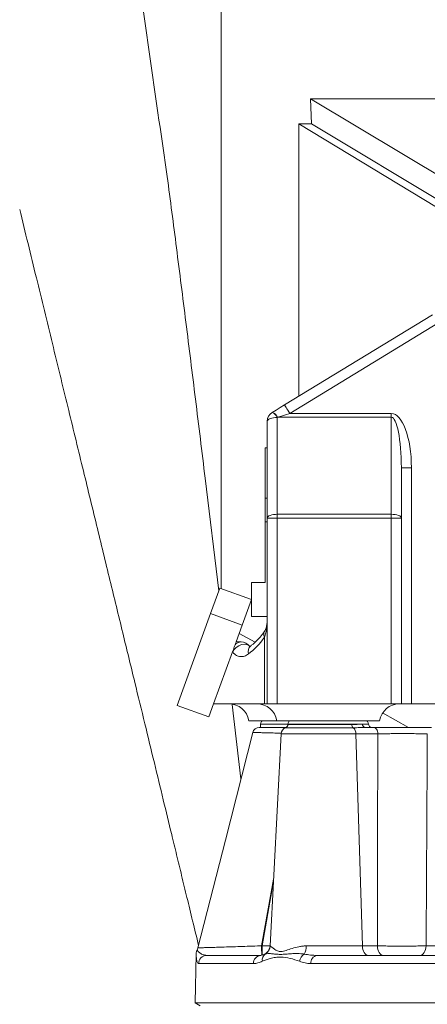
# Model space of a CAD drawing. Header units: millimetres. Extents: x 703 to 1419, y 867 to 2358.
# Tile 4 of 10: x 877 to 999, y 1779 to 2074. Entities that reach past the tile are written whole.
import ezdxf

# ---------------------------------------------------------------- set-up
doc = ezdxf.new("R2010")
doc.units = ezdxf.units.MM

msp = doc.modelspace()

# ---------------------------------------------------------------- linework, layer by layer
at = {"color": 7, "linetype": 'Continuous', "lineweight": 15}
for p, q in [((937.12, 1903.45), (937.12, 2084.8)), ((1015.83, 2018.81), (963.87, 2049.97)), ((963.87, 2049.97), (1158.6, 2049.97)), ((963.87, 2049.97), (964.17, 2042.42)), ((960.33, 1960.97), (960.33, 2042.46)), ((960.33, 2042.46), (1012.05, 2011.18)), ((963.02, 2042.46), (960.33, 2042.46)), ((964.17, 2042.42), (963.02, 2042.46)), ((964.17, 2042.42), (1015.83, 2011.44)), ((956.06, 1958.37), (1000.33, 1985.37)), ((1001.9, 1982.81), (957.63, 1955.8)), ((952.34, 1956.1), (952.4, 1956.14)), ((957.63, 1955.8), (988.01, 1955.8)), ((988.01, 1954.68), (988.01, 1955.8)), ((950.9, 1924.55), (950.9, 1953.53)), ((953.97, 1954.68), (953.91, 1954.65)), ((953.91, 1954.65), (953.91, 1925.67)), ((988.01, 1954.68), (953.97, 1954.68)), ((988.01, 1925.67), (988.01, 1954.68)), ((950.9, 1945.59), (950.24, 1945.59)), ((950.24, 1945.59), (950.24, 1930.46)), ((991.02, 1939.6), (991.02, 1924.55)), ((994.03, 1939.6), (991.02, 1939.6)), ((994.03, 1939.6), (994.03, 1868.96)), ((936.42, 1902.78), (932.34, 1936.44)), ((950.24, 1930.46), (950.9, 1930.46)), ((950.24, 1923.43), (950.24, 1930.46)), ((950.24, 1923.43), (950.9, 1923.43)), ((950.24, 1905.23), (950.24, 1923.43)), ((953.91, 1924.55), (950.9, 1924.55)), ((950.9, 1868.96), (950.9, 1924.55)), ((953.91, 1925.67), (953.91, 1924.55)), ((953.91, 1925.67), (988.01, 1925.67)), ((988.01, 1924.55), (953.91, 1924.55)), ((953.91, 1924.55), (953.91, 1868.96)), ((988.01, 1924.55), (988.01, 1925.67)), ((991.02, 1924.55), (988.01, 1924.55)), ((988.01, 1868.96), (988.01, 1924.55)), ((991.02, 1924.55), (991.02, 1868.96)), ((946.2, 1895.14), (946.2, 1905.23)), ((950.24, 1905.23), (946.2, 1905.23)), ((936.72, 1903.6), (933.96, 1896.01)), ((946.2, 1900.15), (936.72, 1903.6)), ((946.2, 1900.15), (943.44, 1892.56)), ((933.96, 1896.01), (923.95, 1868.51)), ((943.44, 1892.56), (933.96, 1896.01)), ((950.9, 1895.14), (946.2, 1895.14)), ((943.44, 1892.56), (941.61, 1887.52)), ((947.28, 1887.44), (942.54, 1890.07)), ((950.05, 1868.96), (950.05, 1888.92)), ((941.61, 1887.52), (943.07, 1887.52)), ((942.9, 1887.52), (942.89, 1887.52)), ((940.51, 1884.51), (934.85, 1868.96)), ((940.57, 1884.51), (940.51, 1884.51)), ((933.43, 1865.06), (923.95, 1868.51)), ((934.85, 1868.96), (933.43, 1865.06)), ((950.05, 1868.96), (934.85, 1868.96)), ((943.04, 1846.57), (940.44, 1868.76)), ((950.9, 1868.96), (950.05, 1868.96)), ((953.91, 1868.96), (950.9, 1868.96)), ((953.91, 1868.96), (988.01, 1868.96)), ((991.02, 1868.96), (988.01, 1868.96)), ((994.03, 1868.96), (991.02, 1868.96)), ((1036.16, 1868.96), (994.03, 1868.96)), ((993.17, 1861.94), (985.41, 1866.26)), ((953.76, 1863.95), (945.39, 1863.95)), ((948.9, 1862.95), (948.9, 1861.94)), ((984.5, 1863.95), (953.76, 1863.95)), ((957.1, 1862.95), (957.1, 1862.79)), ((979.36, 1862.95), (969.13, 1862.95)), ((980.21, 1861.94), (982.79, 1861.94)), ((955.06, 1860.04), (951.73, 1796.59)), ((977.41, 1860.04), (979.36, 1796.59)), ((983.96, 1860.04), (977.41, 1860.04)), ((962.55, 1796.59), (979.36, 1796.59)), ((979.36, 1796.59), (983.84, 1796.59)), ((998.43, 1796.59), (1004.52, 1796.59)), ((929.61, 1794.17), (929.35, 1779.55)), ((932.83, 1793.74), (948.95, 1793.74)), ((949.07, 1793.78), (950.3, 1794.15)), ((965.8, 1793.74), (1002.82, 1793.74)), ((946.78, 1791.28), (930.34, 1791.28)), ((1001.69, 1791.28), (963.95, 1791.28)), ((929.35, 1779.55), (930.84, 1778.69)), ((929.35, 1779.55), (1004.98, 1779.55))]:
    msp.add_line(p, q, dxfattribs=at)
at = {"color": 8, "linetype": 'Continuous', "lineweight": 15}
for p, q in [((957.1, 1862.95), (948.9, 1862.95)), ((976.61, 1861.84), (956.42, 1861.84)), ((969.13, 1862.95), (957.1, 1862.95)), ((957.1, 1862.79), (976.21, 1862.79)), ((979.36, 1862.95), (981.17, 1862.95)), ((977.41, 1860.04), (955.06, 1860.04)), ((949.2, 1796.62), (952.78, 1816.57)), ((952.71, 1815.36), (949.39, 1796.59)), ((949.39, 1796.59), (951.72, 1796.59)), ((951.73, 1796.59), (951.78, 1796.59))]:
    msp.add_line(p, q, dxfattribs=at)
at = {"color": 7, "linetype": 'Continuous', "lineweight": 15, "flags": 128}
for points in [[(956.06, 1958.37), (954.81, 1957.61), (953.59, 1956.86), (952.4, 1956.14)], [(957.63, 1955.8), (957.32, 1956.3), (957.03, 1956.79), (956.76, 1957.23), (956.52, 1957.62), (956.33, 1957.94), (956.18, 1958.18), (956.09, 1958.32), (956.06, 1958.37)], [(957.63, 1955.8), (956.38, 1955.42), (955.15, 1955.05), (953.97, 1954.68)], [(953.91, 1954.65), (953.32, 1954.63), (952.76, 1954.57), (952.24, 1954.46), (951.78, 1954.32), (951.41, 1954.15), (951.13, 1953.96), (950.96, 1953.75), (950.9, 1953.53)], [(953.91, 1925.67), (953.32, 1925.65), (952.76, 1925.59), (952.24, 1925.48), (951.78, 1925.34), (951.41, 1925.17), (951.13, 1924.98), (950.96, 1924.77), (950.9, 1924.55)], [(988.01, 1925.67), (988.6, 1925.65), (989.16, 1925.59), (989.68, 1925.48), (990.14, 1925.34), (990.51, 1925.17), (990.79, 1924.98), (990.96, 1924.77), (991.02, 1924.55)], [(940.51, 1884.51), (940.53, 1884.57), (940.55, 1884.62), (940.57, 1884.68)], [(941.28, 1886.61), (941.21, 1886.42), (941.13, 1886.2), (941.04, 1885.97), (940.95, 1885.71), (940.86, 1885.45), (940.76, 1885.19), (940.66, 1884.93), (940.57, 1884.68)], [(941.28, 1886.61), (941.42, 1887), (941.52, 1887.28), (941.59, 1887.46), (941.61, 1887.52)], [(983.96, 1860.04), (983.93, 1860.42), (983.86, 1860.78), (983.75, 1861.11), (983.6, 1861.39), (983.42, 1861.63), (983.22, 1861.8), (983.01, 1861.91), (982.79, 1861.94)], [(946.57, 1860.43), (938.37, 1828.22), (930.18, 1796.02)], [(981.13, 1793.74), (980.79, 1793.79), (980.47, 1793.95), (980.17, 1794.21), (979.91, 1794.57), (979.69, 1795), (979.52, 1795.49), (979.41, 1796.03), (979.36, 1796.59)], [(985.6, 1793.74), (985.27, 1793.79), (984.95, 1793.95), (984.65, 1794.21), (984.39, 1794.57), (984.17, 1795), (984, 1795.49), (983.89, 1796.03), (983.84, 1796.59)], [(996.55, 1793.74), (996.91, 1793.79), (997.25, 1793.95), (997.57, 1794.21), (997.85, 1794.57), (998.08, 1795), (998.26, 1795.49), (998.38, 1796.03), (998.43, 1796.59)]]:
    msp.add_lwpolyline(points, dxfattribs=at)
at = {"color": 8, "linetype": 'Continuous', "lineweight": 15, "flags": 128}
msp.add_lwpolyline([(945.55, 1886.21), (945.26, 1886.51), (944.69, 1886.77), (943.97, 1886.83), (943.17, 1886.69), (942.36, 1886.34), (941.61, 1885.83), (941, 1885.2), (940.57, 1884.51)], dxfattribs=at)
at = {"color": 7, "linetype": 'Continuous', "lineweight": 15}
for centre, radius, start, end in [((953.91, 1953.53), 3.01, 121.3832, 180), ((951.45, 1953.57), 2.69, 23.8101, 70.5811), ((951.5, 1953.6), 2.69, 23.8111, 70.5774), ((944.2, 1884.51), 3.63, 177.3645, 179.999), ((943.12, 1885.21), 2.31, 91.2725, 142.6976), ((943.07, 1884.51), 3.01, 34.2821, 90), ((939.45, 1862.95), 6.02, 9.5941, 90), ((947.83, 1862.95), 6.02, 9.5941, 90), ((990.44, 1862.95), 6.02, 90, 170.4059), ((948.51, 1859.94), 2.01, 89.9934, 165.6914), ((949.9, 1862.95), 1, 90, 180), ((957.06, 1859.94), 2.01, 108.6964, 177), ((956.09, 1862.79), 1, 288.6964, 0), ((958.1, 1862.95), 1, 90, 180), ((977.31, 1862.69), 1.1, 175.0036, 230.7187), ((975.26, 1860.16), 2.15, 356.8284, 51.1861), ((980.29, 1862.88), 0.937, 175.7334, 264.9739), ((980.17, 1862.95), 1, 0, 90), ((982.17, 1862.95), 1, 180, 270), ((960.72, 1860.56), 64.97, 259.7891, 259.9597), ((1043.78, 1795.9), 94.39, 179.5833, 181.3118), ((948.72, 1796.75), 3.01, 293.0131, 357), ((948.77, 1796.75), 3.01, 300.4762, 357.0363), ((957.54, 1796.46), 5.01, 332.5737, 1.4922), ((927.26, 1796.75), 3.01, 331.6376, 345.9006), ((932.84, 1791.24), 2.5, 90.1685, 179.1748), ((949.13, 1791.39), 2.35, 94.1938, 182.8185), ((951.51, 1792.42), 2.11, 125.0178, 190.6052), ((963.62, 1791.49), 3.13, 121.6681, 170.0469), ((966.18, 1791.53), 2.24, 99.6596, 186.4678)]:
    msp.add_arc(centre, radius, start, end, dxfattribs=at)
at = {"color": 8, "linetype": 'Continuous', "lineweight": 15}
for centre, radius, start, end in [((951.52, 1889.76), 1.69, 148.8952, 209.6056), ((947.46, 1884.57), 2.3, 130.4716, 196.8664), ((969.16, 1796.29), 19.97, 179.0517, 186.7537)]:
    msp.add_arc(centre, radius, start, end, dxfattribs=at)
at = {"color": 7, "linetype": 'Continuous', "lineweight": 15}
for centre, major_axis, ratio, start_param, end_param in [((988.01, 1939.6), (0, 16.2), 0.371391, 4.712389, 6.283185), ((988.01, 1939.6), (0, 15.09), 0.199451, 4.712389, 6.283185), ((936.89, 1909.08), (0, 28.08), 0.673077, 3.600422, 3.911638)]:
    msp.add_ellipse(centre, major_axis=major_axis, ratio=ratio, start_param=start_param, end_param=end_param, dxfattribs=at)
for points, knots in [([(1201.47, 2026.71), (1202.75, 2036.79), (1205.32, 2056.96), (1209.05, 2081.12), (1211.48, 2099.43), (1212, 2111.89), (1211.61, 2124.37), (1210.2, 2136.75), (1207.7, 2148.98), (1204.11, 2160.96), (1199.5, 2172.77), (1193.85, 2184.26), (1187.24, 2195.22), (1179.8, 2205.49), (1171.53, 2215.11), (1162.4, 2224.08), (1152.53, 2232.24), (1142.11, 2239.46), (1131.13, 2245.8), (1119.54, 2251.24), (1107.84, 2255.56), (1096.25, 2258.79), (1084.79, 2261.06), (1073.09, 2262.45), (1061, 2262.93), (1048.69, 2262.41), (1036.11, 2260.84), (1023.58, 2258.18), (1011.33, 2254.46), (999.56, 2249.77), (988.21, 2244.12), (977.27, 2237.47), (966.94, 2229.91), (957.38, 2221.58), (948.54, 2212.49), (940.42, 2202.59), (933.17, 2192.04), (926.91, 2181.02), (921.57, 2169.51), (917.19, 2157.48), (913.85, 2145.13), (911.58, 2132.65), (910.5, 2121.45), (910.22, 2111.52), (910.46, 2102.88), (913.94, 2074.57), (917.68, 2049.22), (920.99, 2026.71)], [0, 0, 0, 0, 0.047217, 0.09443, 0.113657, 0.132982, 0.152321, 0.17161, 0.190808, 0.210237, 0.229667, 0.249661, 0.269655, 0.289085, 0.308514, 0.328509, 0.348503, 0.367931, 0.387359, 0.407352, 0.427344, 0.445274, 0.463204, 0.481575, 0.499945, 0.519372, 0.5388, 0.558791, 0.578783, 0.598211, 0.617639, 0.637632, 0.657625, 0.677054, 0.696482, 0.716475, 0.736467, 0.755896, 0.775325, 0.795318, 0.815311, 0.834741, 0.85417, 0.867534, 0.880908, 0.894259, 1, 1, 1, 1]), ([(932.34, 1936.44), (931.37, 1944.33), (929.46, 1959.89), (926.6, 1982.87), (923.8, 2005.07), (921.92, 2019.6), (920.99, 2026.71)], [0, 0, 0, 0, 0.261922, 0.517038, 0.763419, 1, 1, 1, 1]), ([(876.85, 2016.86), (878.52, 2010.05), (881.78, 1996.67), (886.57, 1977.01), (891.17, 1958.13), (895.58, 1940.03), (899.79, 1922.71), (903.8, 1906.2), (907.61, 1890.51), (911.09, 1876.2), (914.24, 1863.22), (917.08, 1851.52), (919.75, 1840.48), (921.98, 1831.31), (923.81, 1823.77), (925.33, 1817.49), (926.93, 1810.91), (928.61, 1803.94), (929.77, 1799.17), (930.36, 1796.73)], [0, 0, 0, 0, 0.0914621, 0.1795242, 0.2641943, 0.3454773, 0.4233472, 0.4977621, 0.5686754, 0.6360489, 0.6923836, 0.7459325, 0.7966793, 0.8446064, 0.8732776, 0.9020768, 0.9328586, 0.9656257, 1, 1, 1, 1]), ([(950.9, 1894.55), (950.9, 1894.05), (950.89, 1893.56), (950.84, 1892.58), (950.8, 1892.1), (950.68, 1891.15), (950.59, 1890.69), (950.37, 1889.79), (950.23, 1889.35), (950.05, 1888.92)], [0, 0, 0, 0, 0.25, 0.25, 0.5, 0.5, 0.75, 0.75, 1, 1, 1, 1]), ([(950.89, 1894.38), (950.89, 1894.22), (950.9, 1893.57), (950.79, 1892.57), (950.52, 1891.49), (950.28, 1890.9), (950.08, 1890.67), (950.07, 1890.65)], [0, 0, 0, 0, 0.099723, 0.397195, 0.694742, 0.972908, 1, 1, 1, 1]), ([(950.07, 1890.64), (949.85, 1890.34), (949.21, 1889.44), (948.08, 1888.14), (946.92, 1887.05), (946.21, 1886.51), (945.98, 1886.33)], [0, 0, 0, 0, 0.168208, 0.498867, 0.838295, 1, 1, 1, 1]), ([(945.26, 1883.91), (944.88, 1883.63), (944.49, 1883.41), (943.88, 1883.21), (943.68, 1883.16), (943.27, 1883.1), (943.06, 1883.09), (942.66, 1883.12), (942.45, 1883.16), (942.05, 1883.28), (941.85, 1883.37), (941.46, 1883.59), (941.27, 1883.73), (940.99, 1883.99), (940.9, 1884.08), (940.73, 1884.29), (940.65, 1884.4), (940.57, 1884.51)], [0, 0, 0, 0, 0.25, 0.25, 0.375, 0.375, 0.5, 0.5, 0.625, 0.625, 0.75, 0.75, 0.875, 0.875, 0.9375, 0.9375, 1, 1, 1, 1]), ([(948.52, 1861.94), (948.55, 1861.94), (948.62, 1861.94), (949.14, 1861.94), (949.98, 1861.94), (951.12, 1861.94), (952.53, 1861.94), (954.17, 1861.94), (955.55, 1861.94), (956.4, 1861.94), (956.6, 1861.94)], [0, 0, 0, 0, 0.1343333, 0.2718845, 0.4094479, 0.5470099, 0.6842708, 0.8215297, 0.9585468, 1, 1, 1, 1]), ([(976.21, 1862.79), (976.39, 1862.79), (977.1, 1862.79), (978.23, 1862.89), (978.98, 1862.93), (979.36, 1862.95)], [0, 0, 0, 0, 0.1495448, 0.5690137, 1, 1, 1, 1]), ([(980.21, 1861.94), (979.69, 1861.94), (979.13, 1861.91), (977.92, 1861.86), (977.28, 1861.84), (976.61, 1861.84)], [0, 0, 0, 0, 0.5, 0.5, 1, 1, 1, 1]), ([(982.79, 1861.94), (983.42, 1861.94), (984.75, 1861.94), (986.19, 1861.94), (987.68, 1861.94), (988.44, 1861.94), (989.98, 1861.94), (990.75, 1861.94), (991.92, 1861.94), (992.31, 1861.94), (993.08, 1861.94), (993.46, 1861.94), (994.6, 1861.94), (995.34, 1861.94), (996.44, 1861.94), (996.8, 1861.94), (997.5, 1861.94), (997.84, 1861.94), (998.84, 1861.94), (999.47, 1861.94), (1000.07, 1861.94)], [0, 0, 0, 0, 0.125, 0.25, 0.25, 0.375, 0.375, 0.5, 0.5, 0.5625, 0.5625, 0.625, 0.625, 0.75, 0.75, 0.8125, 0.8125, 0.875, 0.875, 1, 1, 1, 1]), ([(983.84, 1796.59), (983.85, 1807.15), (983.87, 1817.71), (983.89, 1828.27), (983.92, 1838.86), (983.94, 1849.45), (983.96, 1860.04)], [0.00285772, 0.00285772, 0.00285772, 0.00285772, 0.03460773, 0.03460773, 0.03460773, 0.06644834, 0.06644834, 0.06644834, 0.06644834]), ([(998.78, 1860.04), (998.26, 1860.05), (997.72, 1860.05), (996.86, 1860.06), (996.57, 1860.06), (995.97, 1860.06), (995.67, 1860.06), (994.73, 1860.07), (994.09, 1860.07), (992.79, 1860.07), (992.13, 1860.07), (990.79, 1860.07), (990.13, 1860.07), (988.81, 1860.07), (988.16, 1860.07), (986.88, 1860.06), (985.64, 1860.06), (984.51, 1860.05), (983.96, 1860.04)], [0, 0, 0, 0, 0.125, 0.125, 0.1875, 0.1875, 0.25, 0.25, 0.375, 0.375, 0.5, 0.5, 0.625, 0.625, 0.75, 0.75, 0.875, 1, 1, 1, 1]), ([(998.78, 1860.04), (998.72, 1849.45), (998.66, 1838.86), (998.6, 1828.27), (998.54, 1817.71), (998.49, 1807.15), (998.43, 1796.59)], [0.00190489, 0.00190489, 0.00190489, 0.00190489, 0.03374003, 0.03374003, 0.03374003, 0.06548481, 0.06548481, 0.06548481, 0.06548481]), ([(951.78, 1796.59), (951.84, 1796.59), (951.95, 1796.5), (952.28, 1796.22), (952.5, 1796.03), (952.9, 1795.73), (953.04, 1795.62), (953.36, 1795.42), (953.53, 1795.31), (953.9, 1795.13), (954.1, 1795.05), (954.41, 1794.96), (954.52, 1794.94), (954.75, 1794.91), (954.87, 1794.9), (955.49, 1794.9), (956.01, 1795.05), (957.13, 1795.41), (957.72, 1795.63), (958.99, 1796.04), (959.65, 1796.22), (960.7, 1796.43), (961.05, 1796.49), (961.79, 1796.57), (962.16, 1796.59), (962.55, 1796.59)], [0, 0, 0, 0, 0.125, 0.125, 0.25, 0.25, 0.3125, 0.3125, 0.375, 0.375, 0.4375, 0.4375, 0.46875, 0.46875, 0.5, 0.5, 0.625, 0.625, 0.75, 0.75, 0.875, 0.875, 0.9375, 0.9375, 1, 1, 1, 1]), ([(983.84, 1796.59), (984.37, 1796.58), (984.93, 1796.58), (986.09, 1796.57), (986.7, 1796.56), (987.95, 1796.56), (988.59, 1796.56), (989.88, 1796.55), (990.53, 1796.55), (991.52, 1796.55), (991.85, 1796.55), (992.5, 1796.55), (992.82, 1796.55), (993.78, 1796.56), (994.41, 1796.56), (995.33, 1796.56), (995.64, 1796.56), (996.23, 1796.57), (996.53, 1796.57), (997.38, 1796.58), (997.92, 1796.58), (998.43, 1796.59)], [0, 0, 0, 0, 0.125, 0.125, 0.25, 0.25, 0.375, 0.375, 0.5, 0.5, 0.5625, 0.5625, 0.625, 0.625, 0.75, 0.75, 0.8125, 0.8125, 0.875, 0.875, 1, 1, 1, 1]), ([(929.92, 1795.31), (929.89, 1795.27), (929.79, 1795.11), (929.7, 1794.82), (929.63, 1794.49), (929.61, 1794.28), (929.61, 1794.18), (929.61, 1794.17)], [0, 0, 0, 0, 0.110855, 0.472865, 0.758737, 0.962065, 1, 1, 1, 1]), ([(950.3, 1794.15), (950.53, 1794.25), (950.82, 1794.29), (951.46, 1794.3), (951.81, 1794.28), (952.59, 1794.22), (953, 1794.17), (953.88, 1794.09), (954.35, 1794.06), (955.35, 1794.06), (955.87, 1794.09), (956.96, 1794.17), (957.53, 1794.22), (958.71, 1794.28), (959.33, 1794.3), (960.29, 1794.29), (960.62, 1794.28), (961.29, 1794.24), (961.63, 1794.2), (961.98, 1794.15)], [0, 0, 0, 0, 0.125, 0.125, 0.25, 0.25, 0.375, 0.375, 0.5, 0.5, 0.625, 0.625, 0.75, 0.75, 0.875, 0.875, 0.9375, 0.9375, 1, 1, 1, 1]), ([(961.98, 1794.15), (962.6, 1794.04), (963.22, 1793.93), (964.5, 1793.79), (965.14, 1793.74), (965.8, 1793.74)], [0, 0, 0, 0, 0.5, 0.5, 1, 1, 1, 1]), ([(949.43, 1792.03), (948.99, 1791.82), (948.09, 1791.4), (947.22, 1791.32), (946.78, 1791.28)], [0, 0, 0, 0, 0.496027, 1, 1, 1, 1]), ([(960.55, 1792.03), (959.62, 1792.33), (957.73, 1792.94), (955.36, 1793.34), (953.38, 1793.2), (951.49, 1792.82), (950.22, 1792.33), (949.43, 1792.03)], [0, 0, 0, 0, 0.234928, 0.475374, 0.620959, 0.766723, 1, 1, 1, 1]), ([(963.95, 1791.28), (963.37, 1791.32), (962.2, 1791.4), (961.1, 1791.82), (960.55, 1792.03)], [0, 0, 0, 0, 0.495098, 1, 1, 1, 1])]:
    msp.add_open_spline(points, degree=3, knots=knots, dxfattribs=at)
at = {"color": 8, "linetype": 'Continuous', "lineweight": 15}
for points, knots in [([(954.98, 1860.21), (954.36, 1860.22), (953.03, 1860.26), (951.23, 1860.31), (949.6, 1860.35), (948.27, 1860.39), (947.31, 1860.41), (946.69, 1860.43), (946.61, 1860.43), (946.57, 1860.43)], [0, 0, 0, 0, 0.126503, 0.269992, 0.417659, 0.561259, 0.709009, 0.852451, 1, 1, 1, 1]), ([(930.23, 1796.01), (930.22, 1796.01), (930.15, 1796.01), (930.55, 1796.02), (931.44, 1796.05), (932.82, 1796.09), (934.63, 1796.14), (936.8, 1796.21), (939.3, 1796.29), (942.03, 1796.38), (944.94, 1796.48), (947.36, 1796.56), (948.78, 1796.61), (949.2, 1796.62)], [0, 0, 0, 0, 0.033525, 0.13737, 0.238162, 0.341913, 0.442734, 0.546479, 0.647507, 0.751434, 0.852669, 0.956804, 1, 1, 1, 1]), ([(930.34, 1791.28), (930.22, 1791.35), (929.98, 1791.51), (929.76, 1792.5), (929.65, 1793.45), (929.61, 1794.06), (929.61, 1794.13), (929.61, 1794.17)], [0, 0, 0, 0, 0.245591, 0.497601, 0.748811, 0.876073, 1, 1, 1, 1]), ([(929.91, 1795.32), (929.96, 1795.25), (930.05, 1795.11), (930.74, 1794.44), (931.68, 1793.89), (932.45, 1793.79), (932.83, 1793.74)], [0, 0, 0, 0, 0.268358, 0.539349, 0.769834, 1, 1, 1, 1])]:
    msp.add_open_spline(points, degree=3, knots=knots, dxfattribs=at)

doc.saveas('drawing.dxf')
